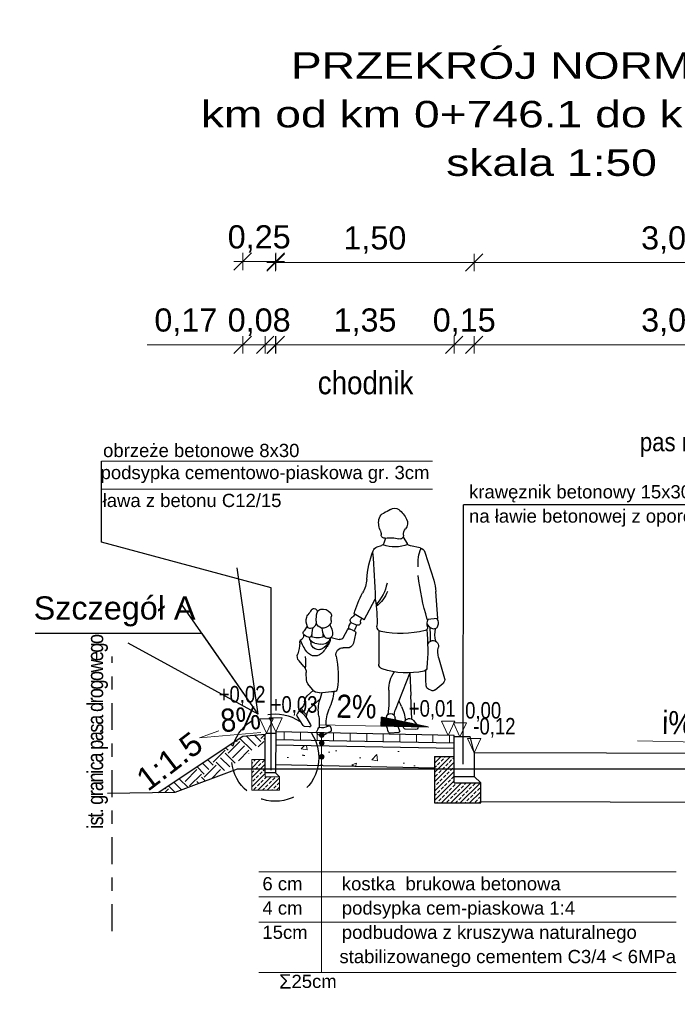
# Model space of a CAD drawing. Header units: metres. Extents: x -854 to 2789, y -128 to 3826.
# Tile 3 of 22: x 184.06 to 189.03, y 46 to 53.43. Entities that reach past the tile are written whole.
import ezdxf
from ezdxf.enums import TextEntityAlignment as Align

# ---------------------------------------------------------------- set-up
doc = ezdxf.new("R2010")
doc.units = ezdxf.units.M
doc.linetypes.add('DASHDOTX2', pattern=[50.8, 25.4, -12.7, 0, -12.7])
doc.linetypes.add('DASHED2', pattern=[0.375, 0.25, -0.125])
doc.layers.add('bloki', color=253, linetype='Continuous')
for name, color, linetype, lineweight in [('D_3_KONSTRUKCJA_ISTN', 9, 'Continuous', 30), ('D_3_KRESKOWANIE', 7, 'Continuous', 0), ('D_3_OPIS', 7, 'Continuous', 0), ('D_3_WYMIAROWANIE', 7, 'Continuous', 0), ('kreskowanie', 7, 'Continuous', 0), ('opis warstw', 7, 'Continuous', 0), ('pochylenia', 7, 'Continuous', 0), ('rzedne', 7, 'Continuous', 0), ('szczegół techniczny', 7, 'Continuous', 0)]:
    doc.layers.add(name, color=color, linetype=linetype, lineweight=lineweight)
doc.styles.add('opisy', font='arial.ttf', dxfattribs={"height": 0.175})
doc.styles.add('wym 1do50', font='arial.ttf', dxfattribs={"height": 0.175})
doc.styles.add('wym 1do50_0', font='arial.ttf')
doc.dimstyles.new('odniesienie', dxfattribs={"dimtxt": 1, "dimasz": 0, "dimexe": 0, "dimexo": 0, "dimgap": 0, "dimtad": 0, "dimdec": 0, "dimzin": 1, "dimdsep": 46, "dimtxsty": 'wym 1do50_0', "dimblk": 'TerminatorOpen', "dimcen": 0.09000000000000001, "dimse1": 1, "dimse2": 1, "dimadec": 6, "dimazin": 0, "dimtfac": 1, "dimtdec": 0, "dimtofl": 0, "dimtmove": 0, "dimatfit": 3, "dimldrblk": 'TerminatorOpen', "dimfxl": 1, "dimtzin": 1, "dimarcsym": 0})
doc.dimstyles.new('Wymiar_1 50', dxfattribs={"dimtxt": 0.175, "dimasz": 0.013125, "dimexe": 0.0175, "dimexo": 2.275, "dimgap": 0.065625, "dimtad": 1, "dimzin": 0, "dimtxsty": 'wym 1do50', "dimblk": 'znacznik wymiaru', "dimcen": 0.3, "dimse1": 1, "dimse2": 1, "dimadec": 0, "dimazin": 0, "dimtfac": 1, "dimtmove": 1, "dimatfit": 2, "dimfxl": 1, "dimtzin": 0, "dimlwd": -1, "dimlwe": 0, "dimarcsym": 0})

# ---------------------------------------------------------------- blocks, each defined once
blk = doc.blocks.new('znacznik wymiaru')
at = {"color": 7}
for p, q in [((-5, -5), (5, 5)), ((-5, 0), (0, 0)), ((0, 5), (0, -5)), ((5, 0), (0, 0))]:
    blk.add_line(p, q, dxfattribs=at)
blk = doc.blocks.new('*D208')
at = {"layer": 'D_3_WYMIAROWANIE', "color": 0, "linetype": 'Continuous', "transparency": 16777216}
blk.add_line((190.4795977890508, 50.9788138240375), (187.5064476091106, 50.9788138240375), dxfattribs=at)
at = {"layer": 'Defpoints', "color": 0, "linetype": 'Continuous', "transparency": 16777216}
for p in [(187.4933226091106, 50.9788138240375), (190.4927227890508, 47.95821341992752), (187.4933226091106, 47.89822541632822)]:
    blk.add_point(p, dxfattribs=at)
at = {"layer": 'D_3_WYMIAROWANIE', "color": 0, "linetype": 'Continuous', "transparency": 16777216, "xscale": 0.013125, "yscale": 0.013125, "zscale": 0.013125, "rotation": 180}
blk.add_blockref('znacznik wymiaru', (187.4933226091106, 50.9788138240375), dxfattribs=at)
at = {"layer": 'D_3_WYMIAROWANIE', "color": 0, "linetype": 'Continuous', "transparency": 16777216, "xscale": 0.013125, "yscale": 0.013125, "zscale": 0.013125}
blk.add_blockref('znacznik wymiaru', (190.4927227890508, 50.9788138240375), dxfattribs=at)
at = {"layer": 'D_3_WYMIAROWANIE', "color": 0, "linetype": 'Continuous', "transparency": 16777216, "insert": (188.9930226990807, 51.14960594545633), "char_height": 0.175, "attachment_point": 5, "style": 'wym 1do50'}
blk.add_mtext('3,00', dxfattribs=at)
blk = doc.blocks.new('*D212')
at = {"layer": 'D_3_WYMIAROWANIE', "color": 0, "linetype": 'Continuous', "transparency": 16777216}
for p, q in [((187.330197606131, 50.97881382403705), (187.317072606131, 50.97881382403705)), ((187.493322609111, 50.97881382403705), (187.343322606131, 50.97881382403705)), ((187.506447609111, 50.97881382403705), (187.519572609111, 50.97881382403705))]:
    blk.add_line(p, q, dxfattribs=at)
at = {"layer": 'Defpoints', "color": 0, "linetype": 'Continuous', "transparency": 16777216}
for p in [(187.343322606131, 50.97881382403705), (187.343322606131, 48.0182254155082), (187.493322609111, 47.89822541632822)]:
    blk.add_point(p, dxfattribs=at)
at = {"layer": 'D_3_WYMIAROWANIE', "color": 0, "linetype": 'Continuous', "transparency": 16777216, "xscale": 0.013125, "yscale": 0.013125, "zscale": 0.013125}
blk.add_blockref('znacznik wymiaru', (187.343322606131, 50.97881382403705), dxfattribs=at)
at = {"layer": 'D_3_WYMIAROWANIE', "color": 0, "linetype": 'Continuous', "transparency": 16777216, "xscale": 0.013125, "yscale": 0.013125, "zscale": 0.013125, "rotation": 180}
blk.add_blockref('znacznik wymiaru', (187.493322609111, 50.97881382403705), dxfattribs=at)
at = {"layer": 'D_3_WYMIAROWANIE', "color": 0, "linetype": 'Continuous', "transparency": 16777216, "insert": (187.418322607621, 51.14960594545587), "char_height": 0.175, "attachment_point": 5, "style": 'wym 1do50'}
blk.add_mtext('0,15', dxfattribs=at)
blk = doc.blocks.new('*D204')
at = {"layer": 'D_3_WYMIAROWANIE', "color": 0, "linetype": 'Continuous', "transparency": 16777216}
blk.add_line((187.330197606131, 50.97881382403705), (186.0071005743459, 50.97881382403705), dxfattribs=at)
at = {"layer": 'Defpoints', "color": 0, "linetype": 'Continuous', "transparency": 16777216}
for p in [(185.9939755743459, 50.97881382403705), (185.9939755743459, 48.07201882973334), (187.343322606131, 48.03542746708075)]:
    blk.add_point(p, dxfattribs=at)
at = {"layer": 'D_3_WYMIAROWANIE', "color": 0, "linetype": 'Continuous', "transparency": 16777216, "xscale": 0.013125, "yscale": 0.013125, "zscale": 0.013125, "rotation": 180}
blk.add_blockref('znacznik wymiaru', (185.9939755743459, 50.97881382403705), dxfattribs=at)
at = {"layer": 'D_3_WYMIAROWANIE', "color": 0, "linetype": 'Continuous', "transparency": 16777216, "xscale": 0.013125, "yscale": 0.013125, "zscale": 0.013125}
blk.add_blockref('znacznik wymiaru', (187.343322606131, 50.97881382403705), dxfattribs=at)
at = {"layer": 'D_3_WYMIAROWANIE', "color": 0, "linetype": 'Continuous', "transparency": 16777216, "insert": (186.6686490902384, 51.14960594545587), "char_height": 0.175, "attachment_point": 5, "style": 'wym 1do50'}
blk.add_mtext('1,35', dxfattribs=at)
blk = doc.blocks.new('TerminatorOpen')
at = {"color": 0, "linetype": 'ByBlock', "lineweight": -2}
for q in [(-1, 0.5), (-1, 0), (-1, -0.5)]:
    blk.add_line((0, 0), q, dxfattribs=at)
blk = doc.blocks.new('*D205')
at = {"layer": 'D_3_WYMIAROWANIE', "color": 0, "linetype": 'Continuous', "transparency": 16777216}
blk.add_line((186.006717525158, 51.59919664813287), (187.4798163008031, 51.59919664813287), dxfattribs=at)
at = {"layer": 'Defpoints', "color": 0, "linetype": 'Continuous', "transparency": 16777216}
for p in [(187.4929413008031, 51.59919664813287), (185.993592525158, 48.04502222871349), (187.4929413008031, 47.89975064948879)]:
    blk.add_point(p, dxfattribs=at)
at = {"layer": 'D_3_WYMIAROWANIE', "color": 0, "linetype": 'Continuous', "transparency": 16777216, "xscale": 0.013125, "yscale": 0.013125, "zscale": 0.013125, "rotation": 180}
blk.add_blockref('znacznik wymiaru', (185.993592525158, 51.59919664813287), dxfattribs=at)
at = {"layer": 'D_3_WYMIAROWANIE', "color": 0, "linetype": 'Continuous', "transparency": 16777216, "xscale": 0.013125, "yscale": 0.013125, "zscale": 0.013125}
blk.add_blockref('znacznik wymiaru', (187.4929413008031, 51.59919664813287), dxfattribs=at)
at = {"layer": 'D_3_WYMIAROWANIE', "color": 0, "linetype": 'Continuous', "transparency": 16777216, "insert": (186.7432669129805, 51.7699887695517), "char_height": 0.175, "attachment_point": 5, "style": 'wym 1do50'}
blk.add_mtext('1,50', dxfattribs=at)
blk = doc.blocks.new('tytyyyy')
for p, q in [((1056.896188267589, 526.5077083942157), (1056.865527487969, 526.4583772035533)), ((1057.029200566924, 526.4996024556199), (1057.041426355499, 526.4614644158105)), ((1056.767370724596, 526.4257688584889), (1056.840506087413, 526.4409133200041)), ((1057.093202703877, 526.4329919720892), (1057.059834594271, 526.4432648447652)), ((1056.731870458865, 526.3936447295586), (1056.665265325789, 526.1812611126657)), ((1056.633125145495, 525.8915366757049), (1056.648823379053, 526.0958919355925)), ((1057.190316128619, 525.8822268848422), (1057.106873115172, 526.0397763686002)), ((1056.633125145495, 525.8915366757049), (1056.714449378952, 525.8859936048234)), ((1057.190316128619, 525.8822268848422), (1057.266798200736, 525.9275291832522)), ((1057.247210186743, 525.8429491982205), (1057.282854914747, 525.8584708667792)), ((1057.267937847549, 525.8002686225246), (1057.302392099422, 525.8139524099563)), ((1057.450749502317, 525.8452258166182), (1057.435848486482, 525.8111407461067)), ((1057.581838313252, 525.8201562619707), (1057.585404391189, 525.783984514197)), ((1057.620974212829, 525.8332969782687), (1057.645428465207, 525.7997068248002)), ((1057.079583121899, 525.8013520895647), (1057.081070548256, 525.5485564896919)), ((1057.255468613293, 525.7761006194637), (1057.272434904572, 525.7067801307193)), ((1057.345829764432, 525.7507688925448), (1057.317603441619, 525.8080936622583)), ((1057.439644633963, 525.7498700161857), (1057.380147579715, 525.7348914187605)), ((1057.448082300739, 525.7438159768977), (1057.448044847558, 525.7267854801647)), ((1057.321923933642, 525.6700519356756), (1057.349208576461, 525.6715233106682)), ((1057.5631277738, 525.7062878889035), (1057.520982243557, 525.697555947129)), ((1057.597220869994, 525.7296238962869), (1057.592924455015, 525.70118623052)), ((1056.628068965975, 525.5974462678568), (1056.583908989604, 525.4404104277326)), ((1057.647132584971, 525.530340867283), (1057.683151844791, 525.571879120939)), ((1056.844847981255, 525.4819593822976), (1056.837873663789, 525.3098192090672)), ((1056.844847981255, 525.4819593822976), (1056.955987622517, 525.1987732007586)), ((1057.625741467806, 525.4252178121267), (1057.628563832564, 525.4840112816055)), ((1056.655120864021, 525.352644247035), (1056.594831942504, 525.4043349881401)), ((1057.581910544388, 525.3554425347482), (1057.616402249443, 525.3999208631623)), ((1056.683242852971, 525.3487437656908), (1056.704513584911, 525.3585805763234)), ((1056.691675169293, 525.3557555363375), (1056.691675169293, 525.3557555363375)), ((1056.830340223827, 525.1323606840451), (1056.837897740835, 525.3106752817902)), ((1057.527464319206, 525.332109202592), (1057.437277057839, 525.3412905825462)), ((1057.51001648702, 525.3338855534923), (1057.526300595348, 525.2779064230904)), ((1057.575337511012, 525.3482354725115), (1057.618652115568, 525.310116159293)), ((1057.523697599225, 525.286847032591), (1057.596388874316, 525.2184628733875)), ((1057.651693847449, 525.0831365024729), (1057.69805821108, 525.1540487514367)), ((1057.676295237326, 525.2044099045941), (1057.698157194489, 525.1700332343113)), ((1056.819045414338, 525.1229545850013), (1056.786247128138, 525.0826710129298)), ((1056.894353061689, 525.0758090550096), (1056.885904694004, 525.1083692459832)), ((1056.955642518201, 525.1337116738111), (1056.923154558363, 525.0443751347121)), ((1057.623459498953, 525.1373018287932), (1057.595602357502, 525.0880348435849)), ((1057.605286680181, 525.0731445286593), (1057.640918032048, 525.0766142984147)), ((1056.799968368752, 525.0548138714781), (1056.880251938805, 525.0570476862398)), ((1056.932127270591, 525.0305067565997), (1056.99561576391, 525.0258491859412)), ((1057.537287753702, 525.0171118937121), (1057.500885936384, 525.0122643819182))]:
    blk.add_line(p, q)
for centre, radius, start, end in [((1057.064909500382, 526.54395772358), 0.2186948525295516, 128.3056999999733, 153.0738000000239), ((1056.96115883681, 526.6753033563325), 0.051317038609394, 52.95690999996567, 128.3056999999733), ((1057.105476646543, 526.8665178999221), 0.1882492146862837, 232.9568999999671, 250.2739999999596), ((1056.930281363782, 526.6123338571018), 0.0676996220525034, 153.0738000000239, 219.5306000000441), ((1057.023408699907, 526.6376415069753), 0.0548972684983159, 15.93230000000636, 70.2739999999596), ((1056.941672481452, 526.6143081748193), 0.1398980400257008, 337.2057999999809, 15.93230000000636), ((1056.825786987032, 526.526103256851), 0.0677823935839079, 356.2085000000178, 39.53064999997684), ((1057.16275861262, 526.5214028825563), 0.0999164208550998, 157.2057999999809, 177.6623999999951), ((1056.92068799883, 526.5198137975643), 0.0273258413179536, 176.2085000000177, 285.0842000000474), ((1056.993534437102, 526.2495355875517), 0.2525968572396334, 81.41872000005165, 105.0842000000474), ((1057.035342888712, 526.5266008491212), 0.0276051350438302, 261.4187000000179, 357.6623999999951), ((1056.776950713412, 526.3795061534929), 0.0472447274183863, 101.697600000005, 162.5880999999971), ((1056.483606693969, 526.3078662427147), 0.300481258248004, 355.1933999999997, 22.71533000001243), ((1056.832659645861, 526.4788079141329), 0.0386986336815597, 281.697600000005, 328.1370000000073), ((1056.957945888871, 526.6913092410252), 0.2583419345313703, 247.8603999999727, 290.6346999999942), ((1057.068066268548, 526.4700037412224), 0.027974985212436, 197.7732999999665, 252.8886000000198), ((1057.079315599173, 526.3878876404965), 0.0471962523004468, 20.06587000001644, 72.88865999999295), ((1062.528023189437, 525.900172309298), 5.422947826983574, 174.7837000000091, 178.5247999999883), ((1056.3284114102, 526.1136019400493), 0.8466281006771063, 4.997221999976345, 20.06587000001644), ((1054.714981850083, 526.4739951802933), 2.084133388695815, 343.6125000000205, 352.9352000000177), ((1057.425803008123, 526.2095543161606), 0.2549509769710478, 184.9971999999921, 208.9210000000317), ((1057.03113743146, 526.066520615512), 0.383440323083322, 162.5880999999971, 175.6070000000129), ((1057.343510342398, 526.2236928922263), 0.3315671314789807, 191.1175000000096, 222.9410999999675), ((1057.271832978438, 526.2012102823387), 0.2782835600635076, 201.9069999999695, 231.627600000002), ((1058.068761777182, 525.8787972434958), 0.9752653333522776, 170.4990999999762, 182.6477999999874), ((1056.580318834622, 525.7424195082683), 0.7110002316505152, 15.09100999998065, 28.92101000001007), ((1057.502999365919, 525.888588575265), 0.0752227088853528, 78.67848999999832, 138.3094999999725), ((1057.508788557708, 525.9174917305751), 0.045745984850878, 37.65525000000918, 78.67848999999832), ((1057.569596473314, 525.9437758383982), 0.0246504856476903, 30.30855000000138, 196.4213999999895), ((1056.702472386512, 525.8560738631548), 0.0703044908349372, 150.238199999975, 198.3069999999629), ((1056.627464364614, 525.8490915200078), 0.0879570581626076, 347.0252999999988, 25.16718000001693), ((1057.177483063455, 525.8683237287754), 0.0406377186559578, 354.3062000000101, 38.3045499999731), ((1057.328274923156, 525.9582086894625), 0.0739865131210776, 206.8147000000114, 235.6382000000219), ((1057.273991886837, 525.8788132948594), 0.022190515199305, 293.5301000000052, 55.63820000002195), ((1057.471966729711, 525.916231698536), 0.0336642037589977, 138.3094999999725, 189.008699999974), ((1057.30891430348, 525.8903809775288), 0.1314234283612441, 354.0334000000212, 9.008720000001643), ((1057.379184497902, 525.8876575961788), 0.1738602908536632, 354.7791000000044, 16.42143999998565), ((1057.823930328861, 526.0924462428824), 0.2699486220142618, 210.3085000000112, 219.5402000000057), ((1057.579880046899, 525.8909775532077), 0.0465190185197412, 14.34761999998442, 39.540260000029), ((1057.514090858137, 525.8741503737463), 0.1144251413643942, 336.7203999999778, 14.34761999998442), ((1056.665102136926, 525.8437062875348), 0.0309418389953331, 198.3069999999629, 296.1542000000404), ((1056.401228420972, 525.7723178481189), 0.2546493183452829, 348.3603000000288, 9.7850260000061), ((1056.646225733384, 525.8821466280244), 0.0737661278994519, 296.1542000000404, 339.1453999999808), ((1057.14016096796, 525.7521600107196), 0.4488330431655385, 170.055199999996, 184.2115000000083), ((1056.736086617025, 525.8240647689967), 0.0235105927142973, 167.0252999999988, 256.182700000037), ((1057.055853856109, 525.8319540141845), 0.0387248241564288, 281.3220999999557, 2.647784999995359), ((1057.238823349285, 525.8622081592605), 0.0210059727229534, 174.3062000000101, 293.5301000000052), ((1057.318387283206, 525.8451616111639), 0.067819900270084, 180.6313999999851, 221.5789000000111), ((1057.189625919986, 525.7981230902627), 0.1212267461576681, 7.734789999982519, 33.24206999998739), ((1057.306827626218, 525.802788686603), 0.0120123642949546, 26.21463999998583, 111.662200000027), ((1057.474179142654, 525.8731070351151), 0.0347394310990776, 174.0334000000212, 205.044500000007), ((1057.505816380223, 525.8878903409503), 0.0696615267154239, 205.044500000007, 262.4445999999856), ((1057.348387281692, 525.830608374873), 0.1602241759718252, 333.113199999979, 355.8491000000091), ((1057.501830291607, 525.857839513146), 0.0393435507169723, 262.4445999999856, 287.3513000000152), ((1057.494754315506, 525.8804826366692), 0.0630689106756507, 287.3513000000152, 337.8376999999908), ((1057.604050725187, 525.8671091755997), 0.0519439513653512, 174.7791000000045, 260.1996000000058), ((1057.598959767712, 525.837633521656), 0.0220331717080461, 260.1996000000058, 336.7203999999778), ((1058.397268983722, 525.6573178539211), 1.686482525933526, 174.8241000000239, 184.6522999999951), ((1056.913226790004, 526.5443081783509), 0.7652161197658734, 256.182700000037, 281.3220999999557), ((1057.275580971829, 525.7810230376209), 0.0207065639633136, 111.662200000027, 193.7520000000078), ((1057.372806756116, 525.7640513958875), 0.0300692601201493, 206.2145999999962, 284.1313000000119), ((1057.505883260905, 525.7805200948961), 0.076436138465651, 156.385200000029, 190.1225999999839), ((1057.462461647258, 525.7727699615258), 0.0323261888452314, 190.1225999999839, 333.113199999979), ((1057.508400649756, 525.7582969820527), 0.0620317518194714, 193.4992000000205, 281.7022999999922), ((1057.541445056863, 525.922411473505), 0.1760199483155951, 252.6801000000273, 287.8721000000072), ((1054.657325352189, 525.913757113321), 2.846556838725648, 356.7326999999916, 357.3302999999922), ((1057.552266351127, 525.758722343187), 0.0535512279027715, 281.7022999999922, 350.9387999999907), ((1057.665594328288, 525.7918951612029), 0.0805792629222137, 185.6343999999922, 202.4260999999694), ((1057.744144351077, 525.7636073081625), 0.1566958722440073, 177.1225000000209, 184.023000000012), ((1057.607606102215, 525.767965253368), 0.0178447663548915, 202.4260999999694, 286.3366999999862), ((1057.589320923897, 525.8303355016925), 0.0828414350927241, 286.3366999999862, 316.0655000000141), ((1057.607582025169, 525.7721519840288), 0.0467998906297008, 17.82352999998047, 36.03090000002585), ((1057.682935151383, 525.7659989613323), 0.0350324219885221, 169.5631999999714, 234.920200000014), ((1057.639173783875, 525.7823044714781), 0.0136156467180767, 316.0655000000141, 17.82352999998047), ((1056.472871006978, 525.6410872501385), 0.1612173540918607, 344.2936999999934, 12.5530099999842), ((1056.670131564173, 525.6850118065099), 0.0408746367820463, 359.0814000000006, 192.5530000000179), ((1057.319326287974, 525.7182568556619), 0.0482753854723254, 193.7520000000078, 273.0860000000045), ((1057.352014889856, 525.6194660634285), 0.0521311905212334, 347.5013999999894, 93.08588000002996), ((1057.484714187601, 525.7267025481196), 0.0366692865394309, 179.8733999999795, 213.5590999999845), ((1058.714270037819, 526.5423579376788), 1.512170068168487, 213.5590999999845, 216.6243999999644), ((1057.55937978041, 525.7544794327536), 0.1051435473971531, 199.7230000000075, 240.7652999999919), ((1057.52945201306, 525.7288427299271), 0.0719802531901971, 272.193799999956, 319.6102000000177), ((1057.55527063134, 525.7068764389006), 0.0380810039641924, 319.6102000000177, 351.4077999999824), ((1057.312988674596, 525.8668149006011), 0.3848734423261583, 324.0758000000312, 338.8539999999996), ((1057.642298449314, 525.7081364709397), 0.0356741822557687, 359.4447000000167, 54.9202699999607), ((1057.901675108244, 525.705621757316), 0.2237157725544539, 179.4447000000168, 200.8996000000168), ((1058.073721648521, 525.4594874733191), 0.6870938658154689, 167.5013999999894, 188.3616000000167), ((1057.562381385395, 525.6861247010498), 0.0769054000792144, 216.6243999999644, 324.0758000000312), ((1057.530449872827, 525.702786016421), 0.0459048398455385, 240.7652999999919, 272.193799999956), ((1058.000768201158, 525.5563681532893), 0.3674510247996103, 172.2315999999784, 186.7588000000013), ((1057.642881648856, 525.6068015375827), 0.0533026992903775, 319.0693000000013, 20.89954999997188), ((1056.744251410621, 525.5227994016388), 0.0280008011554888, 184.6522999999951, 257.6957999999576), ((1057.041950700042, 525.5483264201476), 0.0391190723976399, 287.9895999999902, 0.3368376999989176), ((1057.704778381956, 525.480354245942), 0.0763003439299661, 139.0693000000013, 177.2523000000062), ((1056.617630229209, 525.4309267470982), 0.0350275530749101, 164.2936000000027, 229.3907999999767), ((1055.448695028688, 525.4839765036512), 1.277395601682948, 355.508699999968, 0.7900259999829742), ((1056.867199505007, 526.086491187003), 0.6049456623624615, 257.6957999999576, 287.9895999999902), ((1056.785262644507, 525.3590781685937), 0.2195852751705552, 357.6732999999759, 36.2946100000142), ((1056.691675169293, 525.3863414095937), 0.0305875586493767, 294.818800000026, 355.508699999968), ((1057.581008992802, 525.4273633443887), 0.044785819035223, 322.2088000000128, 357.2523000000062), ((1056.672218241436, 525.3725827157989), 0.0262664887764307, 229.3907999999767, 294.818800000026), ((1057.14291377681, 525.2974596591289), 0.3052897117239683, 177.569699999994, 177.6795999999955), ((1058.186902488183, 525.3021279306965), 1.183210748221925, 177.6732999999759, 186.5980000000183), ((1057.416148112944, 525.3628341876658), 0.0224560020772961, 188.3616000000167, 279.7075000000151), ((1057.908007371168, 525.4065848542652), 0.4935887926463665, 187.6893999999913, 203.5904999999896), ((1057.430768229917, 525.2773687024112), 0.064253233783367, 84.1874800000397, 99.70748000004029), ((1057.533652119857, 525.3928662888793), 0.0610705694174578, 264.1875000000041, 322.2088000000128), ((1057.573630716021, 525.258955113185), 0.0681495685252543, 4.37555999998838, 48.65251000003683), ((1057.124984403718, 525.113596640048), 0.2443018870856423, 151.9699999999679, 178.5205000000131), ((1056.70908287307, 525.3350278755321), 0.2268736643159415, 331.9699999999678, 343.9571999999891), ((1057.257739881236, 525.1997951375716), 0.2796877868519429, 350.7907000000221, 16.21748999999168), ((1057.531723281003, 525.1497229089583), 0.0943763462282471, 358.0337999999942, 46.74939999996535), ((1057.71621497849, 525.269867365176), 0.0748511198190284, 184.3756000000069, 232.7106000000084), ((1056.922547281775, 525.1457475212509), 0.035216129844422, 340.0149999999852, 356.9925999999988), ((1056.858103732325, 525.1603596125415), 0.105149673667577, 359.9952999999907, 21.42800000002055), ((1056.989930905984, 525.1422055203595), 0.0322615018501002, 5.640022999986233, 176.9925999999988), ((1056.777857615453, 525.1212638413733), 0.2453668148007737, 338.8950000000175, 5.640022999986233), ((1057.210249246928, 525.101879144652), 0.2678004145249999, 357.2805999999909, 23.59048000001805), ((1057.840147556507, 525.1053676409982), 0.3103255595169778, 170.7907000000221, 186.8770999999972), ((1057.605998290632, 525.1471734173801), 0.0200589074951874, 330.516999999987, 358.0337999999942), ((1057.555131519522, 525.2553462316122), 0.1156072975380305, 307.2545999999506, 340.2560000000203), ((1057.49356918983, 525.3019272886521), 0.2049517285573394, 310.2468999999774, 332.2132999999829), ((1057.657052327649, 525.1921734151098), 0.0228053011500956, 32.45733999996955, 52.71059000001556), ((1057.685717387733, 525.1621199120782), 0.0147489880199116, 326.8224999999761, 32.45733999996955), ((1056.799492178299, 525.0718871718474), 0.0170793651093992, 140.8475000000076, 271.5932000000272), ((1056.84878591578, 525.0987384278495), 0.0383505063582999, 14.54438999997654, 140.8475000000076), ((1056.879834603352, 525.0720396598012), 0.0150001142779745, 271.5932000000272, 14.54438999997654), ((1057.488962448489, 525.051191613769), 0.0492231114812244, 152.4031999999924, 186.9725000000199), ((1057.457536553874, 525.0676175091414), 0.0137625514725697, 56.59973999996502, 152.4031999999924), ((1057.467376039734, 525.089666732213), 0.010381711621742, 245.9550999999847, 357.2805999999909), ((1057.510637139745, 525.1481472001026), 0.0826981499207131, 236.5996999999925, 284.4124999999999), ((1057.53283885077, 525.0617614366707), 0.0064952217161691, 13.41395999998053, 104.412400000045), ((1057.604318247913, 525.0831070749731), 0.010009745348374, 150.5167999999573, 275.5572000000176), ((1057.639508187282, 525.0911033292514), 0.0145591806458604, 275.5572000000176, 326.8224999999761), ((1056.932884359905, 525.0408358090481), 0.0103563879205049, 160.0149000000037, 265.8040000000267), ((1056.99642635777, 525.0369032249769), 0.011082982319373, 265.8040000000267, 338.8950000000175), ((1057.45118556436, 525.0465714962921), 0.0111626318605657, 186.9725000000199, 261.5470000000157), ((1057.441469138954, 524.9811996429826), 0.0549270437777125, 43.76057999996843, 81.54700999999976), ((1057.497836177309, 525.0351750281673), 0.0231135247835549, 223.7606000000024, 277.5837000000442), ((1057.535241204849, 525.0324757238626), 0.0155005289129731, 277.5837000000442, 31.22471000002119), ((1057.616442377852, 525.0816999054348), 0.0794551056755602, 193.4139999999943, 211.2246999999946)]:
    blk.add_arc(centre, radius, start, end)
blk = doc.blocks.new('*D206')
at = {"layer": 'D_3_WYMIAROWANIE', "color": 0, "linetype": 'Continuous', "transparency": 16777216}
blk.add_line((190.4792164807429, 51.59919664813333), (187.5060663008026, 51.59919664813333), dxfattribs=at)
at = {"layer": 'Defpoints', "color": 0, "linetype": 'Continuous', "transparency": 16777216}
for p in [(187.4929413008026, 51.59919664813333), (190.4923414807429, 48.57859624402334), (187.4929413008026, 48.51860824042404)]:
    blk.add_point(p, dxfattribs=at)
at = {"layer": 'D_3_WYMIAROWANIE', "color": 0, "linetype": 'Continuous', "transparency": 16777216, "xscale": 0.013125, "yscale": 0.013125, "zscale": 0.013125, "rotation": 180}
blk.add_blockref('znacznik wymiaru', (187.4929413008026, 51.59919664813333), dxfattribs=at)
at = {"layer": 'D_3_WYMIAROWANIE', "color": 0, "linetype": 'Continuous', "transparency": 16777216, "xscale": 0.013125, "yscale": 0.013125, "zscale": 0.013125}
blk.add_blockref('znacznik wymiaru', (190.4923414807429, 51.59919664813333), dxfattribs=at)
at = {"layer": 'D_3_WYMIAROWANIE', "color": 0, "linetype": 'Continuous', "transparency": 16777216, "insert": (188.9926413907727, 51.76998876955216), "char_height": 0.175, "attachment_point": 5, "style": 'wym 1do50'}
blk.add_mtext('3,00', dxfattribs=at)
blk = doc.blocks.new('*D207')
at = {"layer": 'D_3_WYMIAROWANIE', "color": 0, "linetype": 'Continuous', "transparency": 16777216}
for p, q in [((185.900467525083, 50.97881382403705), (185.887342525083, 50.97881382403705)), ((185.993592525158, 50.97881382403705), (185.913592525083, 50.97881382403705)), ((186.006717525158, 50.97881382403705), (186.019842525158, 50.97881382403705))]:
    blk.add_line(p, q, dxfattribs=at)
at = {"layer": 'Defpoints', "color": 0, "linetype": 'Continuous', "transparency": 16777216}
for p in [(185.913592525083, 50.97881382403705), (185.993592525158, 48.06222428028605), (185.913592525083, 48.0350222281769)]:
    blk.add_point(p, dxfattribs=at)
at = {"layer": 'D_3_WYMIAROWANIE', "color": 0, "linetype": 'Continuous', "transparency": 16777216, "xscale": 0.013125, "yscale": 0.013125, "zscale": 0.013125}
blk.add_blockref('znacznik wymiaru', (185.913592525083, 50.97881382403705), dxfattribs=at)
at = {"layer": 'D_3_WYMIAROWANIE', "color": 0, "linetype": 'Continuous', "transparency": 16777216, "xscale": 0.013125, "yscale": 0.013125, "zscale": 0.013125, "rotation": 180}
blk.add_blockref('znacznik wymiaru', (185.993592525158, 50.97881382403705), dxfattribs=at)
at = {"layer": 'D_3_WYMIAROWANIE', "color": 0, "linetype": 'Continuous', "transparency": 16777216, "insert": (185.8689509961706, 51.14960594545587), "char_height": 0.175, "attachment_point": 5, "style": 'wym 1do50'}
blk.add_mtext('0,08', dxfattribs=at)
blk = doc.blocks.new('*D213')
at = {"layer": 'D_3_WYMIAROWANIE', "color": 0, "linetype": 'Continuous', "transparency": 16777216}
for p, q in [((185.0222734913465, 50.97881382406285), (185.7443094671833, 50.97881382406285)), ((185.9004675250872, 50.97881382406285), (185.7574344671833, 50.97881382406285))]:
    blk.add_line(p, q, dxfattribs=at)
at = {"layer": 'Defpoints', "color": 0, "linetype": 'Continuous', "transparency": 16777216}
for p in [(185.7443094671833, 50.97881382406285), (185.7443094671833, 48.01942587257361), (185.9135925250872, 48.01807507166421)]:
    blk.add_point(p, dxfattribs=at)
at = {"layer": 'D_3_WYMIAROWANIE', "color": 0, "linetype": 'Continuous', "transparency": 16777216, "xscale": 0.013125, "yscale": 0.013125, "zscale": 0.013125, "rotation": 180}
blk.add_blockref('znacznik wymiaru', (185.7443094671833, 50.97881382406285), dxfattribs=at)
at = {"layer": 'D_3_WYMIAROWANIE', "color": 0, "linetype": 'Continuous', "transparency": 16777216, "xscale": 0.013125, "yscale": 0.013125, "zscale": 0.013125}
blk.add_blockref('znacznik wymiaru', (185.9135925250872, 50.97881382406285), dxfattribs=at)
at = {"layer": 'D_3_WYMIAROWANIE', "color": 0, "linetype": 'Continuous', "transparency": 16777216, "insert": (185.3151836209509, 51.14960594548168), "char_height": 0.175, "attachment_point": 5, "style": 'wym 1do50'}
blk.add_mtext('0,17', dxfattribs=at)
blk = doc.blocks.new('*D214')
at = {"layer": 'D_3_WYMIAROWANIE', "color": 0, "linetype": 'Continuous', "transparency": 16777216}
blk.add_line((185.980800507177, 51.60718502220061), (185.7574344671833, 51.60718502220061), dxfattribs=at)
at = {"layer": 'Defpoints', "color": 0, "linetype": 'Continuous', "transparency": 16777216}
for p in [(185.7443094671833, 51.60718502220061), (185.7443094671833, 48.01942587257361), (185.993925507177, 48.01432449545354)]:
    blk.add_point(p, dxfattribs=at)
at = {"layer": 'D_3_WYMIAROWANIE', "color": 0, "linetype": 'Continuous', "transparency": 16777216, "xscale": 0.013125, "yscale": 0.013125, "zscale": 0.013125, "rotation": 180}
blk.add_blockref('znacznik wymiaru', (185.7443094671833, 51.60718502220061), dxfattribs=at)
at = {"layer": 'D_3_WYMIAROWANIE', "color": 0, "linetype": 'Continuous', "transparency": 16777216, "xscale": 0.013125, "yscale": 0.013125, "zscale": 0.013125}
blk.add_blockref('znacznik wymiaru', (185.993925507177, 51.60718502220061), dxfattribs=at)
at = {"layer": 'D_3_WYMIAROWANIE', "color": 0, "linetype": 'Continuous', "transparency": 16777216, "insert": (185.8691174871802, 51.77797714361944), "char_height": 0.175, "attachment_point": 5, "style": 'wym 1do50'}
blk.add_mtext('0,25', dxfattribs=at)

msp = doc.modelspace()

# ---------------------------------------------------------------- hatches: boundary and pattern name
at = {"layer": 'D_3_KRESKOWANIE', "linetype": 'Continuous', "lineweight": 0}
h = msp.add_hatch(dxfattribs=at)
h.set_pattern_fill('ANSI31', color=256, angle=45, style=0)
h.set_pattern_definition([(90, (-691.0683693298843, -424.3388344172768), (-0.125, 0), [])])
h.paths.add_polyline_path([(185.993592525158, 48.05502222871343), (185.9935925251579, 47.99501022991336), (187.343322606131, 47.96801562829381), (187.343322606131, 48.02802762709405)])
at = {"layer": 'D_3_KRESKOWANIE', "linetype": 'Continuous'}
h = msp.add_hatch(dxfattribs=at)
h.set_pattern_fill('AR-CONC', color=256, scale=0.05, style=0)
h.set_pattern_definition([(49.99999999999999, (-691.0683693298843, -424.3388344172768), (0.3586300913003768, -0.03137606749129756), [0.03750000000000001, -0.4125]), (355, (-691.0683693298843, -424.3388344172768), (-0.06937566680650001, 0.376096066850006), [0.03, -0.33]), (100.45144446, (-691.0384834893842, -424.3414490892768), (0.289254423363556, 0.3447199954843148), [0.03187009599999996, -0.3505710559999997]), (46.18420000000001, (-691.0683693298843, -424.2388344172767), (0.5336206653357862, -0.08275964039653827), [0.05625, -0.61875]), (96.63563549, (-691.0239009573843, -424.2457310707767), (0.4673309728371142, 0.4870593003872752), [0.04780517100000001, -0.52585688]), (351.1841639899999, (-691.0683693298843, -424.2388344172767), (0.4673309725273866, 0.4870593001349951), [0.04500000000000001, -0.4950000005]), (21, (-691.0183693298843, -424.2638344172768), (0.2984535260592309, -0.2013094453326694), [0.03750000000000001, -0.4125]), (326.0000000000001, (-691.0183693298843, -424.2638344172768), (0.1216576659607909, 0.3625750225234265), [0.03, -0.33]), (71.45144474, (-690.9934982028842, -424.2806102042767), (0.4201111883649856, 0.1612655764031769), [0.03187009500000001, -0.350571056]), (37.50000000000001, (-691.0683693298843, -424.3388344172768), (0.006079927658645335, 0.1664469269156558), [0, -0.326, 0, -0.335, 0, -0.33125]), (7.499999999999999, (-691.0683693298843, -424.3388344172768), (0.1315347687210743, 0.1972058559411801), [0, -0.191, 0, -0.3185, 0, -0.12625]), (327.5, (-691.1798693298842, -424.3388344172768), (0.2669112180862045, -0.01127743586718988), [0, -0.125, 0, -0.39, 0, -0.5175]), (317.5, (-691.2298693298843, -424.3388344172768), (0.2915930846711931, 0.05005249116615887), [0, -0.1625, 0, -0.259, 0, -0.3675])])
h.paths.add_polyline_path([(185.993592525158, 47.95500223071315), (185.993592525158, 47.80497223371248), (187.1933226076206, 47.7809776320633), (187.1933226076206, 47.86822541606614), (187.343322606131, 47.86822541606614), (187.343322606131, 47.92800762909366)])
at = {"layer": 'kreskowanie'}
h = msp.add_hatch(dxfattribs=at)
h.set_pattern_fill('EARTH', color=252, scale=0.02, angle=45, style=0)
h.set_pattern_definition([(45, (-2158.325050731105, -3886.245307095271), (1.387778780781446e-17, 0.179605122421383), [0.127, -0.127]), (45, (-2158.358726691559, -3886.211631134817), (1.387778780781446e-17, 0.179605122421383), [0.127, -0.127]), (45, (-2158.392402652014, -3886.177955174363), (1.387778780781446e-17, 0.179605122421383), [0.127, -0.127]), (135, (-2158.392402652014, -3886.15550453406), (-0.179605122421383, 1.387778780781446e-17), [0.127, -0.127]), (135, (-2158.358726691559, -3886.121828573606), (-0.179605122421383, 1.387778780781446e-17), [0.127, -0.127]), (135, (-2158.325050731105, -3886.088152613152), (-0.179605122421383, 1.387778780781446e-17), [0.127, -0.127])])
h.paths.add_polyline_path([(185.2322072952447, 47.59529842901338), (185.5284981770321, 47.70754998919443), (185.9135925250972, 47.97690643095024), (185.9135925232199, 48.03502222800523), (185.7443094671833, 48.01942587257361), (185.1086923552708, 47.59568113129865)])
at = {"layer": 'kreskowanie', "linetype": 'Continuous', "lineweight": 0}
h = msp.add_hatch(dxfattribs=at)
h.set_pattern_fill('ANSI33', color=256, scale=0.2, style=0)
h.set_pattern_definition([(45, (-654.1165600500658, -426.3627029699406), (-0.03535533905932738, 0.03535533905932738), []), (45, (-654.0812047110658, -426.3627029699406), (-0.03535533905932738, 0.03535533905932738), [0.025, -0.0125])])
h.paths.add_polyline_path([(185.913592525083, 47.71502222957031), (185.9135925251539, 47.74502222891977), (185.9135925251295, 47.84502222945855), (185.813592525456, 47.84502222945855), (185.813592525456, 47.61502222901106), (186.0235925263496, 47.61502222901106), (186.0235925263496, 47.71502222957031)])
h = msp.add_hatch(dxfattribs=at)
h.set_pattern_fill('ANSI33', color=256, scale=0.2, style=0)
h.set_pattern_definition([(45, (-671.4490628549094, -426.6532728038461), (-0.03535533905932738, 0.03535533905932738), []), (45, (-671.4137075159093, -426.6532728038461), (-0.03535533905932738, 0.03535533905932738), [0.025, -0.0125])])
h.paths.add_polyline_path([(187.3409235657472, 47.66744779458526), (187.540923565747, 47.6674477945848), (187.540923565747, 47.51744779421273), (187.1933226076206, 47.51822541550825), (187.1933226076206, 47.86822541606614), (187.3409235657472, 47.86744779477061)])
at = {"layer": 'opis warstw', "linetype": 'Continuous', "lineweight": 0}
h = msp.add_hatch(color=256, dxfattribs=at)
edge = h.paths.add_edge_path()
edge.add_arc((186.3416329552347, 48.03034317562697), 0.02133896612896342, 0, 360)
h = msp.add_hatch(color=256, dxfattribs=at)
edge = h.paths.add_edge_path()
edge.add_arc((186.3416712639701, 47.97039718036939), 0.02133896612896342, 0, 360)
h = msp.add_hatch(color=256, dxfattribs=at)
edge = h.paths.add_edge_path()
edge.add_arc((186.3416712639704, 47.86614752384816), 0.02133896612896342, 0, 360)
at = {"layer": 'pochylenia', "linetype": 'Continuous', "lineweight": 0}
h = msp.add_hatch(dxfattribs=at)
h.set_pattern_fill('CROSSHATCH', color=256, style=0, pattern_type=2)
h.set_pattern_definition([(45, (203.7524231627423, 48.12998095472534), (-0.007071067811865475, 0.007071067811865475), []), (315, (203.7524231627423, 48.12998095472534), (0.0007071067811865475, 0.0007071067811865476), [])])
h.paths.add_polyline_path([(186.7907712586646, 48.16666784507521), (186.789404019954, 48.09830590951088), (187.1478424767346, 48.09113714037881)])

# ---------------------------------------------------------------- linework, layer by layer
for p, q in [((187.4114410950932, 47.81158634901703), (187.412553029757, 49.76993025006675)), ((189.745710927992, 49.76993025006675), (187.412553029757, 49.76993025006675)), ((185.9235925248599, 48.04502222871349), (185.9135925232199, 48.03502222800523)), ((185.9135925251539, 47.74502222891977), (185.913592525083, 48.03502222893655)), ((187.343322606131, 48.0182254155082), (187.4633226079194, 48.01822541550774)), ((187.493322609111, 47.89822541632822), (187.4633226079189, 48.0182254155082)), ((187.1933226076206, 47.86822541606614), (187.343322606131, 47.86822541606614)), ((187.493322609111, 47.89822541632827), (187.493322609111, 47.71822541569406)), ((185.993592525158, 47.7450222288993), (185.913592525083, 47.7450222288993)), ((187.343322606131, 47.71822541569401), (187.493322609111, 47.71822541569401)), ((187.493322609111, 47.71822541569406), (187.5433226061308, 47.66822541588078)), ((187.343322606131, 47.66822541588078), (187.5433226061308, 47.66822541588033)), ((187.5433226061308, 47.51822541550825), (187.5433226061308, 47.66822541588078))]:
    msp.add_line(p, q)
at = {"lineweight": 13}
for p, q in [((185.913592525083, 47.84502222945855), (185.813592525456, 47.84502222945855)), ((185.813592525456, 47.61502222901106), (185.813592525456, 47.84502222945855)), ((185.913592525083, 47.71502222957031), (185.9135925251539, 47.74502222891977)), ((186.0235925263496, 47.71502222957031), (185.913592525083, 47.71502222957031)), ((185.993592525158, 47.7450222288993), (186.0235925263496, 47.71502222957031)), ((186.0235925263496, 47.61502222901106), (186.0235925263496, 47.71502222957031)), ((187.343322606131, 47.71822541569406), (187.493322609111, 47.71822541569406)), ((186.0235925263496, 47.61502222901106), (185.813592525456, 47.61502222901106))]:
    msp.add_line(p, q, dxfattribs=at)
at = {"flags": 128}
msp.add_lwpolyline([(185.958592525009, 47.76419657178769), (185.9585925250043, 49.14307559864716), (184.6785875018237, 49.48872311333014), (184.678587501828, 50.09875886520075)], dxfattribs=at)
at = {"linetype": 'DASHDOTX2', "ltscale": 0.008}
msp.add_lwpolyline([(184.7576362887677, 46.5494147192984), (184.7576362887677, 48.62344941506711)], dxfattribs=at)
for points in [[(187.343322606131, 48.02802762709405), (185.993592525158, 48.05502222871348)], [(185.9939755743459, 48.05481677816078), (185.993592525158, 47.7450222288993)], [(185.9235925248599, 48.04502222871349), (185.993592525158, 48.04502222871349)], [(187.343322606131, 47.96801562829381), (185.993592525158, 47.99501022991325)], [(187.343322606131, 47.71822541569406), (187.343322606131, 48.02802762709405)], [(187.343322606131, 47.92800762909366), (185.993592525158, 47.95500223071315)], [(187.1933226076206, 47.86822541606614), (187.1933226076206, 47.51822541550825), (187.5433226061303, 47.51822541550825)], [(187.1933226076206, 47.7809776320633), (185.993592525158, 47.80497223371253)], [(187.343322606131, 47.66822541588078), (187.343322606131, 47.71822541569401)], [(187.1909235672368, 47.6121214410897), (187.1933226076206, 47.61216942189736)]]:
    msp.add_lwpolyline(points)
at = {"ltscale": 0.005}
for points in [[(185.7443094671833, 48.01942587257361), (185.1059806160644, 47.59387330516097)], [(185.9135925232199, 48.03502222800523), (185.7443094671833, 48.01942587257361)]]:
    msp.add_lwpolyline(points, dxfattribs=at)
at = {"color": 252, "lineweight": 30}
msp.add_lwpolyline([(187.4933226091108, 47.89822541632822), (190.4927657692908, 47.89116201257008)], dxfattribs=at)
at = {"color": 252, "lineweight": 25}
msp.add_lwpolyline([(187.5387536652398, 47.5281174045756), (190.4882931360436, 47.52117151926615)], dxfattribs=at)
at = {"linetype": 'DASHED2'}
msp.add_circle((185.989815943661, 47.86020698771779), 0.3301695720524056, dxfattribs=at)
at = {"layer": 'D_3_KONSTRUKCJA_ISTN', "color": 252, "linetype": 'Continuous', "true_color": 0x939598}
msp.add_lwpolyline([(190.4927227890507, 47.77359222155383), (185.7028183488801, 47.77359222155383), (185.2322072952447, 47.59529842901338), (184.7242838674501, 47.58956387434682)], dxfattribs=at)
at = {"layer": 'D_3_WYMIAROWANIE', "linetype": 'Continuous', "flags": 128}
for points in [[(185.8741339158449, 48.151900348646), (185.9738172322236, 48.15190034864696), (185.9239755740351, 48.04501456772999), (185.8741339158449, 48.151900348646)], [(185.9441339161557, 48.16170255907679), (186.0438172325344, 48.16170255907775), (185.9939755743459, 48.05481677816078), (185.9441339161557, 48.16170255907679)], [(187.3474662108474, 48.1344808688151), (187.2477828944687, 48.13448086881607), (187.2976245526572, 48.0275950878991), (187.3474662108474, 48.1344808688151)], [(185.8826906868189, 48.04941232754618), (185.4173497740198, 48.00861814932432), (185.5649891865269, 48.06324886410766)], [(187.4357354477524, 48.12340556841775), (187.3360521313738, 48.12340556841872), (187.3858937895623, 48.01651978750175), (187.4357354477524, 48.12340556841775)], [(187.5439596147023, 48.00340556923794), (187.4442762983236, 48.00340556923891), (187.4941179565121, 47.89651978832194), (187.5439596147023, 48.00340556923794)]]:
    msp.add_lwpolyline(points, dxfattribs=at)
at = {"layer": 'opis warstw', "linetype": 'Continuous', "lineweight": 0}
for p, q in [((184.678587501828, 50.09875886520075), (187.1789181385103, 50.09875886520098)), ((184.678587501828, 49.88778009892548), (187.1789181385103, 49.88778009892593)), ((186.3396975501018, 48.03034317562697), (186.3396975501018, 47.41893371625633)), ((186.3396975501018, 47.41893371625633), (186.3396975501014, 46.23752425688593)), ((185.8652352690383, 46.99752425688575), (189.0200226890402, 46.99752425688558)), ((185.8652352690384, 46.8075242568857), (189.0200226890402, 46.8075242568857)), ((185.8652352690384, 46.61752425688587), (189.02002268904, 46.61752425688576)), ((185.8652352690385, 46.23752425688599), (189.02002268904, 46.23752425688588))]:
    msp.add_line(p, q, dxfattribs=at)
at = {"layer": 'pochylenia', "linetype": 'Continuous'}
for q in [(186.3282337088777, 48.1075293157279), (187.1478424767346, 48.09113714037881)]:
    msp.add_line((186.789404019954, 48.09830590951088), q, dxfattribs=at)
at = {"layer": 'pochylenia', "color": 252, "linetype": 'Continuous'}
msp.add_line((189.1883926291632, 47.97705543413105), (188.727222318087, 47.98627884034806), dxfattribs=at)
at = {"layer": 'pochylenia', "linetype": 'Continuous', "flags": 128}
msp.add_lwpolyline([(186.7907712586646, 48.16666784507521), (186.789404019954, 48.09830590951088), (187.1478424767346, 48.09113714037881), (186.7907712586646, 48.16666784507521)], close=True, dxfattribs=at)

# ---------------------------------------------------------------- block references
at = {"layer": 'bloki', "xscale": -1}
msp.add_blockref('tytyyyy', (1243.853179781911, -476.981581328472), dxfattribs=at)

# ---------------------------------------------------------------- texts
at = {"insert": (187.454730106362, 49.60469091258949), "char_height": 0.1, "width": 4.600762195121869, "attachment_point": 7, "line_spacing_factor": 1.1, "style": 'opisy'}
msp.add_mtext('krawęznik betonowy 15x30x100 cm\\Pna ławie betonowej z oporem', dxfattribs=at)
at = {"layer": 'D_3_OPIS', "linetype": 'Continuous', "style": 'opisy', "width": 0.8571428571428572}
msp.add_text('chodnik', height=0.175, rotation=359.9999999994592, dxfattribs=at).set_placement((186.3117072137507, 50.60494071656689))
at = {"layer": 'D_3_OPIS', "linetype": 'Continuous', "insert": (188.0778991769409, 52.71980312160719), "char_height": 0.2, "attachment_point": 5, "line_spacing_factor": 1.1, "style": 'opisy'}
msp.add_mtext('{\\W1.25;PRZEKRÓJ NORMALNY\\Pkm od km 0+746.1 do km 0+782.8 \\Pskala 1:50}', dxfattribs=at)
at = {"layer": 'D_3_OPIS', "color": 252, "linetype": 'Continuous', "true_color": 0x939598, "insert": (189.1132756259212, 50.13214956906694), "char_height": 0.14, "attachment_point": 8, "line_spacing_factor": 0.75, "style": 'opisy'}
msp.add_mtext('\\H1x;\\W0.857143;pas ruchu', dxfattribs=at)
at = {"layer": 'D_3_WYMIAROWANIE', "linetype": 'Continuous', "style": 'opisy', "width": 0.8571428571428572}
msp.add_text('8%%%', height=0.175, rotation=4.854676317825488, dxfattribs=at).set_placement((185.7397214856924, 48.01173489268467), align=Align.BOTTOM_CENTER)
at = {"layer": 'D_3_WYMIAROWANIE', "linetype": 'Continuous', "insert": (184.9213407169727, 47.7376747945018), "char_height": 0.175, "attachment_point": 1, "rotation": 37.38345454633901, "style": 'opisy'}
msp.add_mtext('1:1.5', dxfattribs=at)
at = {"layer": 'opis warstw', "linetype": 'Continuous', "lineweight": 0, "style": 'opisy'}
for s, p in [('obrzeże betonowe 8x30', (184.6897027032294, 50.13036937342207)), ('podsypka cementowo-piaskowa gr. 3cm', (184.6709501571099, 49.96370270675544)), ('ława z betonu C12/15', (184.6863286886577, 49.75272394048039))]:
    msp.add_text(s, height=0.1, dxfattribs=at).set_placement(p)
at = {"layer": 'opis warstw', "linetype": 'Continuous', "lineweight": 0, "insert": (184.5702868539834, 47.32135881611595), "char_height": 0.12, "width": 3.81564053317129, "attachment_point": 1, "rotation": 90.00000000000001, "style": 'opisy'}
msp.add_mtext('{\\fArial Narrow|b0|i0|c0|p34;\\T0.8;ist. granica pasa drogowego}', dxfattribs=at)
at = {"layer": 'opis warstw', "linetype": 'Continuous', "lineweight": 0, "insert": (185.8935216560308, 45.92371826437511), "char_height": 0.1, "width": 4.600762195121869, "attachment_point": 7, "line_spacing_factor": 1.1, "style": 'opisy'}
msp.add_mtext('\\A1;\\pxt6;6 cm^Ikostka  brukowa betonowa\\P4 cm^Ipodsypka cem-piaskowa 1:4\\P15cm^Ipodbudowa z kruszywa naturalnego\\P               stabilizowanego cementem C3/4 < 6MPa\\P{\\fArial|b0|i0|c238|p34;\\H1.08333x;   \\fArial|b0|i0|c0|p34;Ʃ}25cm\\P^I', dxfattribs=at)
at = {"layer": 'pochylenia', "linetype": 'Continuous', "style": 'opisy', "width": 0.8571428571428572}
msp.add_text('2%', height=0.175, rotation=358.8542371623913, dxfattribs=at).set_placement((186.451207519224, 48.16133822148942))
at = {"layer": 'pochylenia', "color": 252, "linetype": 'Continuous', "style": 'opisy', "width": 0.8571428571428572}
msp.add_text('i%%%', height=0.175, rotation=358.8542371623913, dxfattribs=at).set_placement((188.9123937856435, 48.03884379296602))
at = {"layer": 'rzedne', "style": 'opisy', "width": 0.8}
for s, p in [('+0,02', (185.9163364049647, 48.27609746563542)), ('+0,03', (186.3089846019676, 48.199080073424)), ('+0,01', (187.3531659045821, 48.16928658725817))]:
    msp.add_text(s, height=0.125, dxfattribs=at).set_placement(p, align=Align.RIGHT)
for s, p in [('0,00', (187.6971283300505, 48.15470047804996)), ('-0,12', (187.8053524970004, 48.03470047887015))]:
    msp.add_text(s, height=0.125, rotation=359.9999999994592, dxfattribs=at).set_placement(p, align=Align.RIGHT)
at = {"layer": 'szczegół techniczny', "linetype": 'Continuous', "insert": (185.3879467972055, 48.96411719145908), "char_height": 0.175, "attachment_point": 6, "line_spacing_factor": 1.028571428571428, "style": 'wym 1do50'}
msp.add_mtext('Szczegół A', dxfattribs=at)

# ---------------------------------------------------------------- dimensions: what is measured, and where the dimension line sits
at = {"layer": 'D_3_WYMIAROWANIE', "linetype": 'Continuous'}
for base, p1, p2, picture, middle in [((185.7443094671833, 51.60718502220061), (185.993925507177, 48.01432449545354), (185.7443094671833, 48.01942587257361), '*D214', (185.8691174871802, 51.60718502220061)), ((185.7443094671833, 50.97881382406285), (185.9135925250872, 48.01807507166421), (185.7443094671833, 48.01942587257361), '*D213', (185.3151836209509, 50.94297142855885)), ((185.913592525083, 50.97881382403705), (185.993592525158, 48.06222428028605), (185.913592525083, 48.0350222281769), '*D207', (185.8689509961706, 50.97881382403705)), ((187.343322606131, 50.97881382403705), (187.493322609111, 47.89822541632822), (187.343322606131, 48.0182254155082), '*D212', (187.418322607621, 50.97881382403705))]:
    dim = msp.add_linear_dim(base=base, p1=p1, p2=p2, dimstyle='Wymiar_1 50', dxfattribs=at)
    dim.commit()
    dim.dimension.update_dxf_attribs({"geometry": picture, "text_midpoint": middle, "dimtype": 160})
for base, p1, p2, text, picture, middle in [((187.4929413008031, 51.59919664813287), (185.993592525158, 48.04502222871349), (187.4929413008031, 47.89975064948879), '1,50', '*D205', (186.7432669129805, 51.7699887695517)), ((185.9939755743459, 50.97881382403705), (187.343322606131, 48.03542746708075), (185.9939755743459, 48.07201882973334), '1,35', '*D204', (186.6686490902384, 51.14960594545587))]:
    dim = msp.add_linear_dim(base=base, p1=p1, p2=p2, text=text, dimstyle='Wymiar_1 50', dxfattribs=at)
    dim.commit()
    dim.dimension.update_dxf_attribs({"geometry": picture, "text_midpoint": middle})
at = {"layer": 'D_3_WYMIAROWANIE', "color": 252, "linetype": 'Continuous'}
for base, p1, p2, picture, middle in [((187.4929413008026, 51.59919664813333), (190.4923414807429, 48.57859624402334), (187.4929413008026, 48.51860824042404), '*D206', (188.9926413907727, 51.76998876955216)), ((187.4933226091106, 50.9788138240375), (190.4927227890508, 47.95821341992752), (187.4933226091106, 47.89822541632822), '*D208', (188.9930226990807, 51.14960594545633))]:
    dim = msp.add_linear_dim(base=base, p1=p1, p2=p2, angle=180, dimstyle='Wymiar_1 50', dxfattribs=at)
    dim.commit()
    dim.dimension.update_dxf_attribs({"geometry": picture, "text_midpoint": middle})

# ---------------------------------------------------------------- leaders
at = {"layer": 'szczegół techniczny', "linetype": 'Continuous', "annotation_type": 0, "has_hookline": 1, "hookline_direction": 1, "text_width": 1.212346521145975, "horizontal_direction": (1, -9.43891699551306e-12, 0)}
msp.add_leader([(185.8609304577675, 48.18775170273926), (185.4379467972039, 48.79745052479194)], dimstyle='odniesienie', override={"dimgap": 0.05, "dimtad": 1}, dxfattribs=at)

doc.saveas('drawing.dxf')
